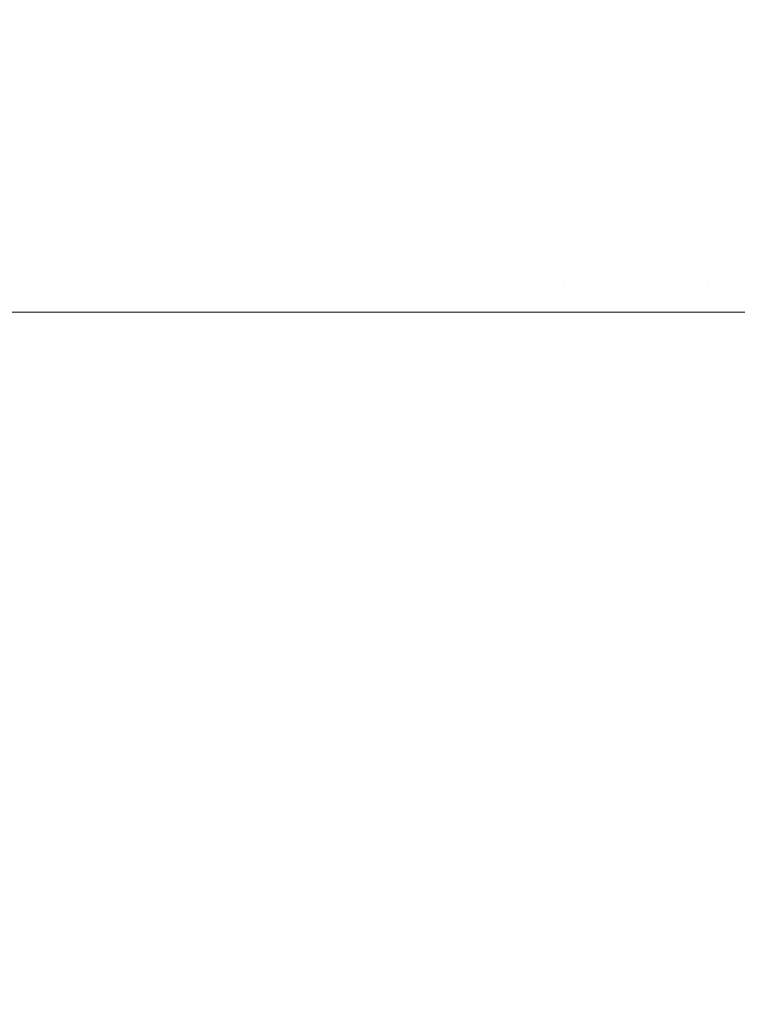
# Model space of a CAD drawing. Header units: centimetres. Extents: x -25.9 to 27.4, y -28.2 to -26.4.
# Tile 134 of 199: x 9.3796 to 9.4331, y -26.5116 to -26.4382. Entities that reach past the tile are written whole.
import ezdxf

# ---------------------------------------------------------------- set-up
doc = ezdxf.new("R2010")
doc.units = ezdxf.units.CM
doc.header["$LTSCALE"] = 2.54
doc.layers.add('Lucido design-1', color=7, linetype='Continuous')

# ---------------------------------------------------------------- blocks, each defined once
blk = doc.blocks.new('Gruppo-4-1')
at = {"color": 7, "linetype": 'Continuous', "lineweight": 9}
for points, invisible_edges in [([(9.375825, -26.434287, 540.123303), (9.380204, -26.434287, 540.123023), (9.380123, -26.43819, 540.122072), (9.375785, -26.43819, 540.122349)], 15), ([(9.380204, -26.434287, 540.123023), (9.384567, -26.434287, 540.122559), (9.384446, -26.43819, 540.121611), (9.380123, -26.43819, 540.122072)], 15), ([(9.384567, -26.434287, 540.122559), (9.388907, -26.434287, 540.121909), (9.388746, -26.43819, 540.120968), (9.384446, -26.43819, 540.121611)], 15), ([(9.388907, -26.434287, 540.121909), (9.393215, -26.434287, 540.121076), (9.393014, -26.43819, 540.120142), (9.388746, -26.43819, 540.120968)], 15), ([(9.393215, -26.434287, 540.121076), (9.397484, -26.434287, 540.120061), (9.397243, -26.43819, 540.119136), (9.393014, -26.43819, 540.120142)], 15), ([(9.397484, -26.434287, 540.120061), (9.401705, -26.434287, 540.118865), (9.401426, -26.43819, 540.117952), (9.397243, -26.43819, 540.119136)], 15), ([(9.401705, -26.434287, 540.118865), (9.405873, -26.434287, 540.117492), (9.405555, -26.43819, 540.116591), (9.401426, -26.43819, 540.117952)], 15), ([(9.405873, -26.434287, 540.117492), (9.409978, -26.434287, 540.115942), (9.409622, -26.43819, 540.115056), (9.405555, -26.43819, 540.116591)], 15), ([(9.409978, -26.434287, 540.115942), (9.414014, -26.434287, 540.11422), (9.41362, -26.43819, 540.11335), (9.409622, -26.43819, 540.115056)], 15), ([(9.414014, -26.434287, 540.11422), (9.417973, -26.434287, 540.112328), (9.417543, -26.43819, 540.111476), (9.41362, -26.43819, 540.11335)], 15), ([(9.417973, -26.434287, 540.112328), (9.421848, -26.434287, 540.11027), (9.421382, -26.43819, 540.109437), (9.417543, -26.43819, 540.111476)], 15), ([(9.421848, -26.434287, 540.11027), (9.425632, -26.434287, 540.10805), (9.425132, -26.43819, 540.107236), (9.421382, -26.43819, 540.109437)], 15), ([(9.425632, -26.434287, 540.10805), (9.429319, -26.434287, 540.10567), (9.428784, -26.43819, 540.104879), (9.425132, -26.43819, 540.107236)], 15), ([(9.429319, -26.434287, 540.10567), (9.432901, -26.434287, 540.103137), (9.432333, -26.43819, 540.102369), (9.428784, -26.43819, 540.104879)], 15), ([(9.432901, -26.434287, 540.103137), (9.436373, -26.434287, 540.100453), (9.435773, -26.43819, 540.09971), (9.432333, -26.43819, 540.102369)], 15), ([(-25.828561, -26.434836, 540.516815), (-25.828561, -26.438359, 540.517651), (27.271439, -26.438359, 540.517651), (27.271439, -26.434836, 540.516815)], 10), ([(9.375785, -26.43819, 540.122349), (9.380123, -26.43819, 540.122072), (9.380056, -26.442123, 540.121278), (9.375751, -26.442123, 540.121553)], 15), ([(9.380123, -26.43819, 540.122072), (9.384446, -26.43819, 540.121611), (9.384345, -26.442123, 540.120821), (9.380056, -26.442123, 540.121278)], 15), ([(9.384446, -26.43819, 540.121611), (9.388746, -26.43819, 540.120968), (9.388611, -26.442123, 540.120183), (9.384345, -26.442123, 540.120821)], 15), ([(9.388746, -26.43819, 540.120968), (9.393014, -26.43819, 540.120142), (9.392846, -26.442123, 540.119364), (9.388611, -26.442123, 540.120183)], 15), ([(9.393014, -26.43819, 540.120142), (9.397243, -26.43819, 540.119136), (9.397042, -26.442123, 540.118366), (9.392846, -26.442123, 540.119364)], 15), ([(9.397243, -26.43819, 540.119136), (9.401426, -26.43819, 540.117952), (9.401193, -26.442123, 540.11719), (9.397042, -26.442123, 540.118366)], 15), ([(9.401426, -26.43819, 540.117952), (9.405555, -26.43819, 540.116591), (9.405289, -26.442123, 540.11584), (9.401193, -26.442123, 540.11719)], 15), ([(9.405555, -26.43819, 540.116591), (9.409622, -26.43819, 540.115056), (9.409325, -26.442123, 540.114317), (9.405289, -26.442123, 540.11584)], 15), ([(9.409622, -26.43819, 540.115056), (9.41362, -26.43819, 540.11335), (9.413292, -26.442123, 540.112624), (9.409325, -26.442123, 540.114317)], 15), ([(9.41362, -26.43819, 540.11335), (9.417543, -26.43819, 540.111476), (9.417184, -26.442123, 540.110764), (9.413292, -26.442123, 540.112624)], 15), ([(9.417543, -26.43819, 540.111476), (9.421382, -26.43819, 540.109437), (9.420994, -26.442123, 540.108741), (9.417184, -26.442123, 540.110764)], 15), ([(9.421382, -26.43819, 540.109437), (9.425132, -26.43819, 540.107236), (9.424714, -26.442123, 540.106558), (9.420994, -26.442123, 540.108741)], 15), ([(9.425132, -26.43819, 540.107236), (9.428784, -26.43819, 540.104879), (9.428338, -26.442123, 540.104219), (9.424714, -26.442123, 540.106558)], 15), ([(9.428784, -26.43819, 540.104879), (9.432333, -26.43819, 540.102369), (9.43186, -26.442123, 540.101728), (9.428338, -26.442123, 540.104219)], 15), ([(9.432333, -26.43819, 540.102369), (9.435773, -26.43819, 540.09971), (9.435273, -26.442123, 540.09909), (9.43186, -26.442123, 540.101728)], 15), ([(27.271439, -26.439011, 540.517806), (27.271439, -26.438359, 540.517651), (-25.828561, -26.438359, 540.517651), (-25.828561, -26.439011, 540.517806)], 10), ([(-25.828561, -26.439011, 540.517806), (-25.828561, -26.442637, 540.518503), (27.271439, -26.442637, 540.518503), (27.271439, -26.439011, 540.517806)], 10), ([(27.271439, -26.443232, 540.518618), (27.271439, -26.442637, 540.518503), (-25.828561, -26.442637, 540.518503), (-25.828561, -26.443232, 540.518618)], 10), ([(9.375751, -26.442123, 540.121553), (9.380056, -26.442123, 540.121278), (9.380002, -26.446081, 540.120643), (9.375724, -26.446081, 540.120916)], 15), ([(9.380056, -26.442123, 540.121278), (9.384345, -26.442123, 540.120821), (9.384264, -26.446081, 540.120189), (9.380002, -26.446081, 540.120643)], 15), ([(9.384345, -26.442123, 540.120821), (9.388611, -26.442123, 540.120183), (9.388503, -26.446081, 540.119554), (9.384264, -26.446081, 540.120189)], 15), ([(9.388611, -26.442123, 540.120183), (9.392846, -26.442123, 540.119364), (9.392712, -26.446081, 540.118741), (9.388503, -26.446081, 540.119554)], 15), ([(9.392846, -26.442123, 540.119364), (9.397042, -26.442123, 540.118366), (9.396882, -26.446081, 540.117749), (9.392712, -26.446081, 540.118741)], 15), ([(9.397042, -26.442123, 540.118366), (9.401193, -26.442123, 540.11719), (9.401006, -26.446081, 540.116581), (9.396882, -26.446081, 540.117749)], 15), ([(9.401193, -26.442123, 540.11719), (9.405289, -26.442123, 540.11584), (9.405077, -26.446081, 540.115239), (9.401006, -26.446081, 540.116581)], 15), ([(9.405289, -26.442123, 540.11584), (9.409325, -26.442123, 540.114317), (9.409087, -26.446081, 540.113726), (9.405077, -26.446081, 540.115239)], 15), ([(9.409325, -26.442123, 540.114317), (9.413292, -26.442123, 540.112624), (9.41303, -26.446081, 540.112043), (9.409087, -26.446081, 540.113726)], 15), ([(9.413292, -26.442123, 540.112624), (9.417184, -26.442123, 540.110764), (9.416897, -26.446081, 540.110195), (9.41303, -26.446081, 540.112043)], 15), ([(9.417184, -26.442123, 540.110764), (9.420994, -26.442123, 540.108741), (9.420683, -26.446081, 540.108185), (9.416897, -26.446081, 540.110195)], 15), ([(9.420994, -26.442123, 540.108741), (9.424714, -26.442123, 540.106558), (9.42438, -26.446081, 540.106015), (9.420683, -26.446081, 540.108185)], 15), ([(9.424714, -26.442123, 540.106558), (9.428338, -26.442123, 540.104219), (9.427981, -26.446081, 540.103691), (9.42438, -26.446081, 540.106015)], 15), ([(9.428338, -26.442123, 540.104219), (9.43186, -26.442123, 540.101728), (9.431481, -26.446081, 540.101216), (9.427981, -26.446081, 540.103691)], 15), ([(9.43186, -26.442123, 540.101728), (9.435273, -26.442123, 540.09909), (9.434872, -26.446081, 540.098594), (9.431481, -26.446081, 540.101216)], 15), ([(-25.828561, -26.443232, 540.518618), (-25.828561, -26.446949, 540.519168), (27.271439, -26.446949, 540.519168), (27.271439, -26.443232, 540.518618)], 10), ([(9.375724, -26.446081, 540.120916), (9.380002, -26.446081, 540.120643), (9.379961, -26.450055, 540.120167), (9.375704, -26.450055, 540.120439)], 15), ([(9.380002, -26.446081, 540.120643), (9.384264, -26.446081, 540.120189), (9.384203, -26.450055, 540.119715), (9.379961, -26.450055, 540.120167)], 15), ([(9.384264, -26.446081, 540.120189), (9.388503, -26.446081, 540.119554), (9.388422, -26.450055, 540.119084), (9.384203, -26.450055, 540.119715)], 15), ([(9.388503, -26.446081, 540.119554), (9.392712, -26.446081, 540.118741), (9.392611, -26.450055, 540.118274), (9.388422, -26.450055, 540.119084)], 15), ([(9.392712, -26.446081, 540.118741), (9.396882, -26.446081, 540.117749), (9.396761, -26.450055, 540.117286), (9.392611, -26.450055, 540.118274)], 15), ([(9.396882, -26.446081, 540.117749), (9.401006, -26.446081, 540.116581), (9.400866, -26.450055, 540.116124), (9.396761, -26.450055, 540.117286)], 15), ([(9.401006, -26.446081, 540.116581), (9.405077, -26.446081, 540.115239), (9.404918, -26.450055, 540.114789), (9.400866, -26.450055, 540.116124)], 15), ([(9.405077, -26.446081, 540.115239), (9.409087, -26.446081, 540.113726), (9.408909, -26.450055, 540.113282), (9.404918, -26.450055, 540.114789)], 15), ([(9.409087, -26.446081, 540.113726), (9.41303, -26.446081, 540.112043), (9.412833, -26.450055, 540.111608), (9.408909, -26.450055, 540.113282)], 15), ([(9.41303, -26.446081, 540.112043), (9.416897, -26.446081, 540.110195), (9.416682, -26.450055, 540.109769), (9.412833, -26.450055, 540.111608)], 15), ([(9.416897, -26.446081, 540.110195), (9.420683, -26.446081, 540.108185), (9.42045, -26.450055, 540.107768), (9.416682, -26.450055, 540.109769)], 15), ([(9.420683, -26.446081, 540.108185), (9.42438, -26.446081, 540.106015), (9.424129, -26.450055, 540.105608), (9.42045, -26.450055, 540.107768)], 15), ([(9.42438, -26.446081, 540.106015), (9.427981, -26.446081, 540.103691), (9.427714, -26.450055, 540.103295), (9.424129, -26.450055, 540.105608)], 15), ([(9.427981, -26.446081, 540.103691), (9.431481, -26.446081, 540.101216), (9.431197, -26.450055, 540.100832), (9.427714, -26.450055, 540.103295)], 15), ([(9.431481, -26.446081, 540.101216), (9.434872, -26.446081, 540.098594), (9.434572, -26.450055, 540.098223), (9.431197, -26.450055, 540.100832)], 15), ([(27.271439, -26.447491, 540.519248), (27.271439, -26.446949, 540.519168), (-25.828561, -26.446949, 540.519168), (-25.828561, -26.447491, 540.519248)], 10), ([(-25.828561, -26.447491, 540.519248), (-25.828561, -26.451285, 540.519643), (27.271439, -26.451285, 540.519643), (27.271439, -26.447491, 540.519248)], 10), ([(9.375704, -26.450055, 540.120439), (9.379961, -26.450055, 540.120167), (9.379934, -26.454039, 540.11985), (9.37569, -26.454039, 540.120121)], 15), ([(9.379961, -26.450055, 540.120167), (9.384203, -26.450055, 540.119715), (9.384163, -26.454039, 540.1194), (9.379934, -26.454039, 540.11985)], 15), ([(9.384203, -26.450055, 540.119715), (9.388422, -26.450055, 540.119084), (9.388369, -26.454039, 540.11877), (9.384163, -26.454039, 540.1194)], 15), ([(9.388422, -26.450055, 540.119084), (9.392611, -26.450055, 540.118274), (9.392544, -26.454039, 540.117963), (9.388369, -26.454039, 540.11877)], 15), ([(9.392611, -26.450055, 540.118274), (9.396761, -26.450055, 540.117286), (9.396681, -26.454039, 540.116979), (9.392544, -26.454039, 540.117963)], 15), ([(9.396761, -26.450055, 540.117286), (9.400866, -26.450055, 540.116124), (9.400773, -26.454039, 540.11582), (9.396681, -26.454039, 540.116979)], 15), ([(9.400866, -26.450055, 540.116124), (9.404918, -26.450055, 540.114789), (9.404812, -26.454039, 540.114489), (9.400773, -26.454039, 540.11582)], 15), ([(9.404918, -26.450055, 540.114789), (9.408909, -26.450055, 540.113282), (9.408791, -26.454039, 540.112987), (9.404812, -26.454039, 540.114489)], 15), ([(9.408909, -26.450055, 540.113282), (9.412833, -26.450055, 540.111608), (9.412702, -26.454039, 540.111318), (9.408791, -26.454039, 540.112987)], 15), ([(9.412833, -26.450055, 540.111608), (9.416682, -26.450055, 540.109769), (9.416539, -26.454039, 540.109485), (9.412702, -26.454039, 540.111318)], 15), ([(9.416682, -26.450055, 540.109769), (9.42045, -26.450055, 540.107768), (9.420295, -26.454039, 540.10749), (9.416539, -26.454039, 540.109485)], 15), ([(9.42045, -26.450055, 540.107768), (9.424129, -26.450055, 540.105608), (9.423963, -26.454039, 540.105338), (9.420295, -26.454039, 540.10749)], 15), ([(9.424129, -26.450055, 540.105608), (9.427714, -26.450055, 540.103295), (9.427536, -26.454039, 540.103032), (9.423963, -26.454039, 540.105338)], 15), ([(9.427714, -26.450055, 540.103295), (9.431197, -26.450055, 540.100832), (9.431008, -26.454039, 540.100576), (9.427536, -26.454039, 540.103032)], 15), ([(9.431197, -26.450055, 540.100832), (9.434572, -26.450055, 540.098223), (9.434372, -26.454039, 540.097975), (9.431008, -26.454039, 540.100576)], 15), ([(27.271439, -26.451781, 540.519695), (27.271439, -26.451285, 540.519643), (-25.828561, -26.451285, 540.519643), (-25.828561, -26.451781, 540.519695)], 10), ([(-25.828561, -26.451781, 540.519695), (-25.828561, -26.455639, 540.51993), (27.271439, -26.455639, 540.51993), (27.271439, -26.451781, 540.519695)], 10), ([(9.37569, -26.454039, 540.120121), (9.379934, -26.454039, 540.11985), (9.379921, -26.458028, 540.119693), (9.375684, -26.458028, 540.119963)], 15), ([(9.379934, -26.454039, 540.11985), (9.384163, -26.454039, 540.1194), (9.384143, -26.458028, 540.119243), (9.379921, -26.458028, 540.119693)], 15), ([(9.384163, -26.454039, 540.1194), (9.388369, -26.454039, 540.11877), (9.388342, -26.458028, 540.118614), (9.384143, -26.458028, 540.119243)], 15), ([(9.388369, -26.454039, 540.11877), (9.392544, -26.454039, 540.117963), (9.392511, -26.458028, 540.117808), (9.388342, -26.458028, 540.118614)], 15), ([(9.392544, -26.454039, 540.117963), (9.396681, -26.454039, 540.116979), (9.396641, -26.458028, 540.116826), (9.392511, -26.458028, 540.117808)], 15), ([(9.396681, -26.454039, 540.116979), (9.400773, -26.454039, 540.11582), (9.400727, -26.458028, 540.115669), (9.396641, -26.458028, 540.116826)], 15), ([(9.400773, -26.454039, 540.11582), (9.404812, -26.454039, 540.114489), (9.404759, -26.458028, 540.11434), (9.400727, -26.458028, 540.115669)], 15), ([(9.404812, -26.454039, 540.114489), (9.408791, -26.454039, 540.112987), (9.408731, -26.458028, 540.11284), (9.404759, -26.458028, 540.11434)], 15), ([(9.408791, -26.454039, 540.112987), (9.412702, -26.454039, 540.111318), (9.412637, -26.458028, 540.111174), (9.408731, -26.458028, 540.11284)], 15), ([(9.412702, -26.454039, 540.111318), (9.416539, -26.454039, 540.109485), (9.416468, -26.458028, 540.109343), (9.412637, -26.458028, 540.111174)], 15), ([(9.416539, -26.454039, 540.109485), (9.420295, -26.454039, 540.10749), (9.420218, -26.458028, 540.107352), (9.416468, -26.458028, 540.109343)], 15), ([(9.420295, -26.454039, 540.10749), (9.423963, -26.454039, 540.105338), (9.42388, -26.458028, 540.105203), (9.420218, -26.458028, 540.107352)], 15), ([(9.423963, -26.454039, 540.105338), (9.427536, -26.454039, 540.103032), (9.427447, -26.458028, 540.102901), (9.42388, -26.458028, 540.105203)], 15), ([(9.427536, -26.454039, 540.103032), (9.431008, -26.454039, 540.100576), (9.430913, -26.458028, 540.100449), (9.427447, -26.458028, 540.102901)], 15), ([(9.431008, -26.454039, 540.100576), (9.434372, -26.454039, 540.097975), (9.434273, -26.458028, 540.097852), (9.430913, -26.458028, 540.100449)], 15), ([(27.271439, -26.456084, 540.519957), (27.271439, -26.455639, 540.51993), (-25.828561, -26.455639, 540.51993), (-25.828561, -26.456084, 540.519957)], 10), ([(-25.828561, -26.456084, 540.519957), (-25.828561, -26.46, 540.520033), (27.271439, -26.46, 540.520033), (27.271439, -26.456084, 540.519957)], 8), ([(9.379658, -26.46, 540.11969), (9.375683, -26.46, 540.119943), (9.375684, -26.458028, 540.119963), (9.379921, -26.458028, 540.119693)], 14), ([(9.379921, -26.458028, 540.119693), (9.379919, -26.46, 540.119673), (9.379658, -26.46, 540.11969)], 9), ([(9.383947, -26.46, 540.119244), (9.379919, -26.46, 540.119673), (9.379921, -26.458028, 540.119693), (9.384143, -26.458028, 540.119243)], 14), ([(9.384143, -26.458028, 540.119243), (9.38414, -26.46, 540.119223), (9.383947, -26.46, 540.119244)], 9), ([(9.388206, -26.46, 540.118615), (9.38414, -26.46, 540.119223), (9.384143, -26.458028, 540.119243), (9.388342, -26.458028, 540.118614)], 14), ([(9.388342, -26.458028, 540.118614), (9.388339, -26.46, 540.118595), (9.388206, -26.46, 540.118615)], 9), ([(9.392427, -26.46, 540.117804), (9.388339, -26.46, 540.118595), (9.388342, -26.458028, 540.118614), (9.392511, -26.458028, 540.117808)], 14), ([(9.392511, -26.458028, 540.117808), (9.392507, -26.46, 540.117789), (9.392427, -26.46, 540.117804)], 9), ([(9.396603, -26.46, 540.116815), (9.392507, -26.46, 540.117789), (9.392511, -26.458028, 540.117808), (9.396641, -26.458028, 540.116826)], 14), ([(9.396641, -26.458028, 540.116826), (9.396636, -26.46, 540.116807), (9.396603, -26.46, 540.116815)], 9), ([(9.396641, -26.458028, 540.116826), (9.400727, -26.458028, 540.115669), (9.400721, -26.46, 540.11565), (9.396636, -26.46, 540.116807)], 11), ([(9.400727, -26.458028, 540.115669), (9.404759, -26.458028, 540.11434), (9.404753, -26.46, 540.114321), (9.400721, -26.46, 540.11565)], 11), ([(9.404788, -26.46, 540.114308), (9.404753, -26.46, 540.114321), (9.404759, -26.458028, 540.11434)], 10), ([(9.404759, -26.458028, 540.11434), (9.408731, -26.458028, 540.11284), (9.408724, -26.46, 540.112822), (9.404788, -26.46, 540.114308)], 11), ([(9.408784, -26.46, 540.112797), (9.408724, -26.46, 540.112822), (9.408731, -26.458028, 540.11284)], 10), ([(9.408731, -26.458028, 540.11284), (9.412637, -26.458028, 540.111174), (9.412629, -26.46, 540.111156), (9.408784, -26.46, 540.112797)], 11), ([(9.412706, -26.46, 540.111119), (9.412629, -26.46, 540.111156), (9.412637, -26.458028, 540.111174)], 10), ([(9.412637, -26.458028, 540.111174), (9.416468, -26.458028, 540.109343), (9.416459, -26.46, 540.109326), (9.412706, -26.46, 540.111119)], 11), ([(9.416548, -26.46, 540.109279), (9.416459, -26.46, 540.109326), (9.416468, -26.458028, 540.109343)], 10), ([(9.416468, -26.458028, 540.109343), (9.420218, -26.458028, 540.107352), (9.420208, -26.46, 540.107335), (9.416548, -26.46, 540.109279)], 11), ([(9.420304, -26.46, 540.107279), (9.420208, -26.46, 540.107335), (9.420218, -26.458028, 540.107352)], 10), ([(9.420218, -26.458028, 540.107352), (9.42388, -26.458028, 540.105203), (9.423869, -26.46, 540.105186), (9.420304, -26.46, 540.107279)], 11), ([(9.423966, -26.46, 540.105124), (9.423869, -26.46, 540.105186), (9.42388, -26.458028, 540.105203)], 10), ([(9.42388, -26.458028, 540.105203), (9.427447, -26.458028, 540.102901), (9.427436, -26.46, 540.102884), (9.423966, -26.46, 540.105124)], 11), ([(9.427529, -26.46, 540.102818), (9.427436, -26.46, 540.102884), (9.427447, -26.458028, 540.102901)], 10), ([(9.427447, -26.458028, 540.102901), (9.430913, -26.458028, 540.100449), (9.430902, -26.46, 540.100433), (9.427529, -26.46, 540.102818)], 11), ([(9.430988, -26.46, 540.100367), (9.430902, -26.46, 540.100433), (9.430913, -26.458028, 540.100449)], 10), ([(9.43277, -26.46, 540.098989), (9.430988, -26.46, 540.100367), (9.430913, -26.458028, 540.100449), (9.434273, -26.458028, 540.097852)], 14), ([(9.434273, -26.458028, 540.097852), (9.434261, -26.46, 540.097837), (9.43277, -26.46, 540.098989)], 9), ([(9.375354, -26.46, 540.11995), (9.375683, -26.46, 540.119943), (9.379658, -27.66, 540.119693), (9.379564, -27.66, 540.119703)], 10), ([(9.375683, -26.46, 540.119943), (9.379658, -26.46, 540.11969), (9.379658, -27.66, 540.119693)], 10), ([(9.383751, -27.66, 540.119272), (9.379658, -27.66, 540.119693), (9.379658, -26.46, 540.11969), (9.379919, -26.46, 540.119673)], 10), ([(9.379919, -26.46, 540.119673), (9.383947, -27.66, 540.119244), (9.383751, -27.66, 540.119272)], 9), ([(9.379919, -26.46, 540.119673), (9.383947, -26.46, 540.119244), (9.383947, -27.66, 540.119244)], 10), ([(9.387913, -27.66, 540.118667), (9.383947, -27.66, 540.119244), (9.383947, -26.46, 540.119244), (9.38414, -26.46, 540.119223)], 10), ([(9.38414, -26.46, 540.119223), (9.388205, -27.66, 540.118612), (9.387913, -27.66, 540.118667)], 9), ([(9.38414, -26.46, 540.119223), (9.388206, -26.46, 540.118615), (9.388205, -27.66, 540.118612)], 10), ([(9.392041, -27.66, 540.117888), (9.388205, -27.66, 540.118612), (9.388206, -26.46, 540.118615), (9.388339, -26.46, 540.118595)], 10), ([(9.388339, -26.46, 540.118595), (9.392426, -27.66, 540.117799), (9.392041, -27.66, 540.117888)], 9), ([(9.388339, -26.46, 540.118595), (9.392427, -26.46, 540.117804), (9.392426, -27.66, 540.117799)], 10), ([(9.396129, -27.66, 540.116937), (9.392426, -27.66, 540.117799), (9.392427, -26.46, 540.117804), (9.392507, -26.46, 540.117789)], 10), ([(9.392507, -26.46, 540.117789), (9.3966, -27.66, 540.116807), (9.396129, -27.66, 540.116937)], 9), ([(9.392507, -26.46, 540.117789), (9.396603, -26.46, 540.116815), (9.3966, -27.66, 540.116807)], 10), ([(9.400169, -27.66, 540.115817), (9.3966, -27.66, 540.116807), (9.396603, -26.46, 540.116815), (9.396636, -26.46, 540.116807)], 10), ([(9.396636, -26.46, 540.116807), (9.400722, -27.66, 540.115639), (9.400169, -27.66, 540.115817)], 9), ([(9.396636, -26.46, 540.116807), (9.400725, -26.46, 540.115649), (9.400722, -27.66, 540.115639)], 10), ([(9.404155, -27.66, 540.11453), (9.400722, -27.66, 540.115639), (9.400725, -26.46, 540.115649)], 10), ([(9.400725, -26.46, 540.115649), (9.404753, -26.46, 540.114321), (9.404155, -27.66, 540.11453)], 10), ([(9.404753, -26.46, 540.114321), (9.404784, -27.66, 540.114297), (9.404155, -27.66, 540.11453)], 9), ([(9.404753, -26.46, 540.114321), (9.404788, -26.46, 540.114308), (9.404784, -27.66, 540.114297)], 10), ([(9.40808, -27.66, 540.113079), (9.404784, -27.66, 540.114297), (9.404788, -26.46, 540.114308)], 10), ([(9.404788, -26.46, 540.114308), (9.408724, -26.46, 540.112822), (9.40808, -27.66, 540.113079)], 10), ([(9.408724, -26.46, 540.112822), (9.408779, -27.66, 540.112786), (9.40808, -27.66, 540.113079)], 9), ([(9.408724, -26.46, 540.112822), (9.408784, -26.46, 540.112797), (9.408779, -27.66, 540.112786)], 10), ([(9.411938, -27.66, 540.111466), (9.408779, -27.66, 540.112786), (9.408784, -26.46, 540.112797)], 10), ([(9.408784, -26.46, 540.112797), (9.412629, -26.46, 540.111156), (9.411938, -27.66, 540.111466)], 10), ([(9.412629, -26.46, 540.111156), (9.412701, -27.66, 540.111108), (9.411938, -27.66, 540.111466)], 9), ([(9.412629, -26.46, 540.111156), (9.412706, -26.46, 540.111119), (9.412701, -27.66, 540.111108)], 10), ([(9.415721, -27.66, 540.109694), (9.412701, -27.66, 540.111108), (9.412706, -26.46, 540.111119)], 10), ([(9.412706, -26.46, 540.111119), (9.416459, -26.46, 540.109326), (9.415721, -27.66, 540.109694)], 10), ([(9.416459, -26.46, 540.109326), (9.416542, -27.66, 540.109267), (9.415721, -27.66, 540.109694)], 9), ([(9.416459, -26.46, 540.109326), (9.416548, -26.46, 540.109279), (9.416542, -27.66, 540.109267)], 10), ([(9.419423, -27.66, 540.107769), (9.416542, -27.66, 540.109267), (9.416548, -26.46, 540.109279)], 10), ([(9.416548, -26.46, 540.109279), (9.420208, -26.46, 540.107335), (9.419423, -27.66, 540.107769)], 10), ([(9.420208, -26.46, 540.107335), (9.420297, -27.66, 540.107267), (9.419423, -27.66, 540.107769)], 9), ([(9.420208, -26.46, 540.107335), (9.420304, -26.46, 540.107279), (9.420297, -27.66, 540.107267)], 10), ([(9.423039, -27.66, 540.105692), (9.420297, -27.66, 540.107267), (9.420304, -26.46, 540.107279)], 10), ([(9.420304, -26.46, 540.107279), (9.423869, -26.46, 540.105186), (9.423039, -27.66, 540.105692)], 10), ([(9.423869, -26.46, 540.105186), (9.423958, -27.66, 540.105112), (9.423039, -27.66, 540.105692)], 9), ([(9.423869, -26.46, 540.105186), (9.423966, -26.46, 540.105124), (9.423958, -27.66, 540.105112)], 10), ([(9.426562, -27.66, 540.103469), (9.423958, -27.66, 540.105112), (9.423966, -26.46, 540.105124)], 10), ([(9.423966, -26.46, 540.105124), (9.427436, -26.46, 540.102884), (9.426562, -27.66, 540.103469)], 10), ([(9.427436, -26.46, 540.102884), (9.427521, -27.66, 540.102806), (9.426562, -27.66, 540.103469)], 9), ([(9.427436, -26.46, 540.102884), (9.427529, -26.46, 540.102818), (9.427521, -27.66, 540.102806)], 10), ([(9.429986, -27.66, 540.101102), (9.427521, -27.66, 540.102806), (9.427529, -26.46, 540.102818)], 10), ([(9.427529, -26.46, 540.102818), (9.430902, -26.46, 540.100433), (9.429986, -27.66, 540.101102)], 10), ([(9.430902, -26.46, 540.100433), (9.430978, -27.66, 540.100354), (9.429986, -27.66, 540.101102)], 9), ([(9.430902, -26.46, 540.100433), (9.430988, -26.46, 540.100367), (9.430978, -27.66, 540.100354)], 10), ([(9.430978, -27.66, 540.100354), (9.430988, -26.46, 540.100367), (9.43277, -26.46, 540.098989)], 9), ([(9.43277, -26.46, 540.098989), (9.432777, -27.66, 540.098997), (9.430978, -27.66, 540.100354)], 9), ([(9.433306, -27.66, 540.098598), (9.432777, -27.66, 540.098997), (9.43277, -26.46, 540.098989), (9.434261, -26.46, 540.097837)], 10)]:
    blk.add_3dface(points, dxfattribs=dict(at, invisible_edges=invisible_edges))
blk.add_3dface([(-25.828561, -26.46, 540.520033), (-25.828561, -28.06, 540.520033), (27.271439, -28.06, 540.520033), (27.271439, -26.46, 540.520033)], dxfattribs=at)

msp = doc.modelspace()

# ---------------------------------------------------------------- block references
at = {"layer": 'Lucido design-1', "color": 7}
msp.add_blockref('Gruppo-4-1', (0, 0), dxfattribs=at)

doc.saveas('drawing.dxf')
